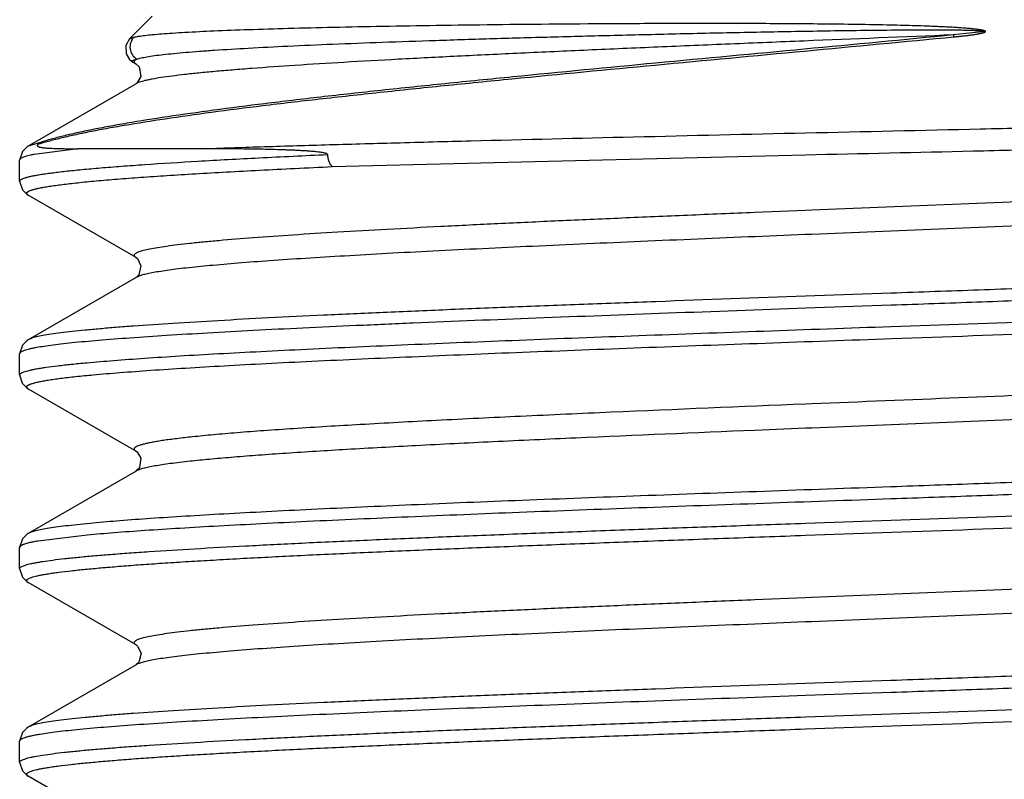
# Model space of a CAD drawing. Header units: inches. Extents: x 0 to 22, y 0 to 17.
# Tile 64 of 106: x 10.203 to 10.345, y 9.085 to 9.194. Entities that reach past the tile are written whole.
import ezdxf

# ---------------------------------------------------------------- set-up
doc = ezdxf.new("R2010")
doc.units = ezdxf.units.IN
doc.header["$LTSCALE"] = 1.21
doc.header["$MEASUREMENT"] = 0
doc.layers.get('0').update_dxf_attribs({"linetype": 'CONTINUOUS'})

msp = doc.modelspace()

# ---------------------------------------------------------------- linework, layer by layer
at = {"color": 7, "linetype": 'CONTINUOUS'}
for p, q in [((10.2223, 9.19445), (10.21907, 9.19121)), ((10.21907, 9.19121), (10.2197, 9.19145)), ((10.34178, 9.19224), (10.33723, 9.19177)), ((10.33733, 9.19145), (10.33723, 9.19177)), ((10.21955, 9.18787), (10.21999, 9.18762)), ((10.21968, 9.18818), (10.22012, 9.18831)), ((10.21978, 9.18778), (10.21998, 9.18762)), ((10.21998, 9.18762), (10.22042, 9.18718)), ((10.21999, 9.18477), (10.20454, 9.17584)), ((10.22001, 9.18479), (10.21998, 9.18477)), ((10.20629, 9.17635), (10.20454, 9.17584)), ((10.20454, 9.17584), (10.20454, 9.17583)), ((10.21163, 9.17545), (10.20538, 9.17464)), ((10.22941, 9.17545), (10.21163, 9.17545)), ((10.24813, 9.17289), (10.31599, 9.17458)), ((10.2033, 9.17079), (10.2033, 9.17383)), ((10.21999, 9.15984), (10.20454, 9.16879)), ((10.34787, 9.1679), (10.31691, 9.16663)), ((10.31599, 9.1666), (10.30873, 9.1663)), ((10.31691, 9.16663), (10.31599, 9.1666)), ((10.34783, 9.16443), (10.31687, 9.16317)), ((10.31595, 9.16313), (10.30879, 9.16284)), ((10.31687, 9.16317), (10.31595, 9.16313)), ((10.22075, 9.1573), (10.21999, 9.157)), ((10.21999, 9.157), (10.20454, 9.14807)), ((10.32824, 9.15473), (10.31599, 9.1543)), ((10.3283, 9.153), (10.31599, 9.15257)), ((10.20454, 9.14807), (10.20454, 9.14806)), ((10.2033, 9.14302), (10.2033, 9.14606)), ((10.20454, 9.14101), (10.20454, 9.14102)), ((10.20454, 9.14101), (10.21999, 9.13208)), ((10.3169, 9.13886), (10.31599, 9.13883)), ((10.34787, 9.13667), (10.31691, 9.1354)), ((10.316, 9.13536), (10.30873, 9.13506)), ((10.31691, 9.1354), (10.316, 9.13536)), ((10.21999, 9.12923), (10.20454, 9.1203)), ((10.22017, 9.12933), (10.21999, 9.12923)), ((10.316, 9.12176), (10.3283, 9.12219)), ((10.20454, 9.1203), (10.20454, 9.12029)), ((10.21296, 9.12004), (10.20595, 9.1192)), ((10.316, 9.12002), (10.32837, 9.12046)), ((10.2033, 9.11525), (10.2033, 9.11829)), ((10.21999, 9.1043), (10.20454, 9.11325)), ((10.34787, 9.11236), (10.31688, 9.11109)), ((10.31596, 9.11106), (10.30874, 9.11076)), ((10.31688, 9.11109), (10.31596, 9.11106)), ((10.34787, 9.1089), (10.31688, 9.10763)), ((10.31596, 9.10759), (10.30874, 9.10729)), ((10.31688, 9.10763), (10.31596, 9.10759)), ((10.21999, 9.10146), (10.20454, 9.09253)), ((10.2202, 9.10157), (10.21999, 9.10146)), ((10.32824, 9.09919), (10.316, 9.09876)), ((10.3283, 9.09746), (10.316, 9.09703)), ((10.316, 9.09399), (10.3283, 9.09442)), ((10.20454, 9.09253), (10.20454, 9.09252)), ((10.316, 9.09225), (10.32837, 9.09269)), ((10.2033, 9.08748), (10.2033, 9.09052)), ((10.21999, 9.07654), (10.20454, 9.08548))]:
    msp.add_line(p, q, dxfattribs=at)
for points in [[(10.21907, 9.19121), (10.21851, 9.19026), (10.21856, 9.18905), (10.21907, 9.18823), (10.21955, 9.18787)], [(10.22042, 9.18718), (10.22067, 9.18579), (10.22012, 9.18487), (10.22001, 9.18479)], [(10.20454, 9.17583), (10.20436, 9.17572), (10.20369, 9.17507), (10.2033, 9.17383)], [(10.2033, 9.17079), (10.20369, 9.16955), (10.20436, 9.1689), (10.20454, 9.16879)], [(10.21999, 9.15984), (10.22019, 9.15969), (10.2207, 9.15866)], [(10.2207, 9.15866), (10.22039, 9.15739), (10.2202, 9.15717)], [(10.2202, 9.15717), (10.22, 9.15701), (10.21998, 9.157)], [(10.20454, 9.14806), (10.20431, 9.14792), (10.20369, 9.1473), (10.2033, 9.14606)], [(10.2033, 9.14302), (10.20365, 9.14184), (10.20431, 9.14116), (10.20454, 9.14102)], [(10.21999, 9.13208), (10.22014, 9.13197), (10.22067, 9.13108), (10.22047, 9.12976), (10.22028, 9.12948)], [(10.22028, 9.12948), (10.22003, 9.12926), (10.21998, 9.12923)], [(10.20454, 9.12029), (10.20436, 9.12018), (10.20369, 9.11953), (10.2033, 9.11829)], [(10.2033, 9.11525), (10.20369, 9.11401), (10.20431, 9.11339), (10.20454, 9.11325)], [(10.21999, 9.1043), (10.22019, 9.10414), (10.22071, 9.1031)], [(10.22071, 9.1031), (10.22038, 9.10184), (10.22019, 9.10162)], [(10.22019, 9.10162), (10.22, 9.10147), (10.21998, 9.10146)], [(10.20454, 9.09252), (10.20431, 9.09238), (10.20369, 9.09176), (10.2033, 9.09052)], [(10.2033, 9.08748), (10.20369, 9.08624), (10.20431, 9.08562), (10.20454, 9.08548)]]:
    msp.add_lwpolyline(points, dxfattribs=at)
for points, knots in [([(10.2197, 9.19145), (10.2198, 9.19148), (10.22002, 9.19152), (10.22054, 9.19161), (10.22133, 9.19171), (10.22243, 9.19183), (10.22376, 9.19194), (10.22531, 9.19205), (10.22779, 9.1922), (10.23141, 9.19238), (10.23635, 9.19256), (10.24206, 9.19274), (10.24848, 9.19289), (10.25558, 9.19304), (10.26328, 9.19316), (10.27458, 9.19331), (10.28646, 9.19341), (10.29882, 9.19346), (10.30851, 9.19345), (10.3167, 9.1934), (10.32332, 9.19332), (10.32664, 9.19326), (10.3283, 9.19322)], [0, 0, 0, 0, 0.002864, 0.00623, 0.014475, 0.024735, 0.036999, 0.051249, 0.067461, 0.10565, 0.151278, 0.203978, 0.263324, 0.328824, 0.399931, 0.476049, 0.640719, 0.727885, 0.817305, 0.908247, 0.954067, 1, 1, 1, 1]), ([(10.3283, 9.19322), (10.32887, 9.19321), (10.33001, 9.19318), (10.33172, 9.19313), (10.33314, 9.19308), (10.33428, 9.19304), (10.33514, 9.193), (10.33599, 9.19296), (10.33684, 9.19292), (10.33769, 9.19287), (10.3384, 9.19282), (10.33897, 9.19278), (10.3394, 9.19274), (10.33982, 9.1927), (10.34018, 9.19266), (10.34046, 9.19263), (10.34067, 9.1926), (10.34088, 9.19257), (10.34106, 9.19254), (10.34118, 9.19252), (10.34125, 9.1925), (10.34132, 9.19249), (10.34141, 9.19247), (10.34149, 9.19244), (10.34156, 9.19242), (10.34161, 9.19241), (10.34166, 9.1924), (10.3417, 9.19239), (10.34173, 9.19237), (10.34175, 9.19235), (10.34177, 9.19232), (10.34178, 9.19228), (10.34178, 9.19225), (10.34178, 9.19224)], [0, 0, 0, 0, 0.125455, 0.250927, 0.376398, 0.439129, 0.501856, 0.564579, 0.627298, 0.690016, 0.752735, 0.784097, 0.815461, 0.846827, 0.878196, 0.893879, 0.909561, 0.925235, 0.940902, 0.948712, 0.952634, 0.95657, 0.964315, 0.971967, 0.975994, 0.980169, 0.984198, 0.987811, 0.989435, 0.99098, 0.994009, 0.997058, 1, 1, 1, 1]), ([(10.33733, 9.19145), (10.33017, 9.19076), (10.31588, 9.18941), (10.29473, 9.18744), (10.2775, 9.1858), (10.26433, 9.18448), (10.25511, 9.18352), (10.24644, 9.18257), (10.23839, 9.18163), (10.23103, 9.18069), (10.22441, 9.17976), (10.21938, 9.17897), (10.21576, 9.17834), (10.21336, 9.17788), (10.21118, 9.17742), (10.20921, 9.17697), (10.20747, 9.17652), (10.20639, 9.1762), (10.20588, 9.17604)], [0, 0, 0, 0, 0.162889, 0.325238, 0.481105, 0.554892, 0.625078, 0.691089, 0.752407, 0.808567, 0.859163, 0.903849, 0.923886, 0.942344, 0.959201, 0.974437, 0.988038, 1, 1, 1, 1]), ([(10.33723, 9.19177), (10.3301, 9.19107), (10.31585, 9.18972), (10.29479, 9.18776), (10.27762, 9.18611), (10.2645, 9.1848), (10.25532, 9.18384), (10.24668, 9.18289), (10.23867, 9.18194), (10.23134, 9.18101), (10.22474, 9.18008), (10.21973, 9.17929), (10.21613, 9.17865), (10.21374, 9.1782), (10.21156, 9.17774), (10.2096, 9.17729), (10.20787, 9.17684), (10.20679, 9.17652), (10.20629, 9.17635)], [0, 0, 0, 0, 0.162904, 0.32526, 0.481125, 0.55491, 0.625091, 0.691098, 0.752411, 0.808566, 0.859159, 0.903842, 0.923879, 0.942337, 0.959195, 0.974431, 0.988035, 1, 1, 1, 1]), ([(10.2197, 9.19145), (10.21949, 9.19124), (10.21916, 9.1907), (10.21907, 9.18977), (10.2194, 9.18889), (10.21986, 9.18846), (10.22012, 9.18831)], [0, 0, 0, 0, 0.249563, 0.499773, 0.750125, 1, 1, 1, 1]), ([(10.33723, 9.19177), (10.33008, 9.19148), (10.3194, 9.19104), (10.30527, 9.19046), (10.29494, 9.19003), (10.28493, 9.18959), (10.27535, 9.18916), (10.26629, 9.18872), (10.25783, 9.18829), (10.25006, 9.18786), (10.24306, 9.18742), (10.23773, 9.18705), (10.23391, 9.18675), (10.23138, 9.18653), (10.22909, 9.18632), (10.22704, 9.1861), (10.22524, 9.18588), (10.22368, 9.18567), (10.22255, 9.18548), (10.22178, 9.18533), (10.22129, 9.18522), (10.22087, 9.18511), (10.22052, 9.185), (10.22023, 9.18489), (10.22006, 9.18482), (10.21999, 9.18477)], [0, 0, 0, 0, 0.182591, 0.272769, 0.361017, 0.446493, 0.528353, 0.605798, 0.678073, 0.744479, 0.804364, 0.857154, 0.880723, 0.902336, 0.921939, 0.939484, 0.954935, 0.968259, 0.97943, 0.984202, 0.988431, 0.992121, 0.995273, 0.997895, 1, 1, 1, 1]), ([(10.22012, 9.18831), (10.22021, 9.18834), (10.22041, 9.1884), (10.22074, 9.18848), (10.22113, 9.18856), (10.22176, 9.18868), (10.22269, 9.18882), (10.22397, 9.18897), (10.22547, 9.18913), (10.22719, 9.18929), (10.22912, 9.18944), (10.23211, 9.18965), (10.23635, 9.1899), (10.24201, 9.19019), (10.24841, 9.19047), (10.25548, 9.19074), (10.26317, 9.191), (10.27141, 9.19126), (10.28013, 9.19151), (10.28926, 9.19174), (10.29872, 9.19197), (10.30843, 9.19218), (10.31831, 9.19236), (10.32494, 9.19245), (10.32828, 9.19248)], [0, 0, 0, 0, 0.002646, 0.005796, 0.009456, 0.013628, 0.023504, 0.035419, 0.049358, 0.065295, 0.083202, 0.103043, 0.148365, 0.200888, 0.260171, 0.325715, 0.396964, 0.473311, 0.55411, 0.638677, 0.726294, 0.816222, 0.907706, 1, 1, 1, 1]), ([(10.32828, 9.19248), (10.32884, 9.19248), (10.32997, 9.19249), (10.33138, 9.1925), (10.33251, 9.1925), (10.33336, 9.19251), (10.33421, 9.19251), (10.33506, 9.19251), (10.3359, 9.1925), (10.33675, 9.1925), (10.33745, 9.19249), (10.33802, 9.19248), (10.33844, 9.19248), (10.33887, 9.19247), (10.33929, 9.19246), (10.33971, 9.19245), (10.34006, 9.19244), (10.34035, 9.19242), (10.34056, 9.19242), (10.34077, 9.1924), (10.34094, 9.19239), (10.34109, 9.19238), (10.34119, 9.19237), (10.3413, 9.19237), (10.3414, 9.19235), (10.34149, 9.19234), (10.34156, 9.19233), (10.34163, 9.19232), (10.3417, 9.19231), (10.34175, 9.19227), (10.34178, 9.19225), (10.34178, 9.19224)], [0, 0, 0, 0, 0.125209, 0.250415, 0.31301, 0.375596, 0.438171, 0.500733, 0.56328, 0.625813, 0.688333, 0.719588, 0.750841, 0.782092, 0.813344, 0.844596, 0.875854, 0.891485, 0.907119, 0.922757, 0.938399, 0.946222, 0.954045, 0.961876, 0.969689, 0.977514, 0.981466, 0.985405, 0.993077, 0.99673, 1, 1, 1, 1]), ([(10.34178, 9.19224), (10.34179, 9.19222), (10.34178, 9.19219), (10.34176, 9.19216), (10.34174, 9.19214), (10.34171, 9.19213), (10.34166, 9.19211), (10.34161, 9.1921), (10.34154, 9.19207), (10.34148, 9.19205), (10.34142, 9.19203), (10.34133, 9.192), (10.34121, 9.19198), (10.34107, 9.19195), (10.34094, 9.19192), (10.3408, 9.19189), (10.34065, 9.19186), (10.34047, 9.19183), (10.34023, 9.19179), (10.33994, 9.19175), (10.33956, 9.1917), (10.33908, 9.19164), (10.3385, 9.19157), (10.33792, 9.19151), (10.33753, 9.19147), (10.33733, 9.19145)], [0, 0, 0, 0, 0.011569, 0.01767, 0.024154, 0.031218, 0.038782, 0.054387, 0.069429, 0.084093, 0.098788, 0.113843, 0.144695, 0.175589, 0.206536, 0.237703, 0.268975, 0.30031, 0.363203, 0.426327, 0.489626, 0.616648, 0.744107, 0.871911, 1, 1, 1, 1]), ([(10.21955, 9.18787), (10.21953, 9.18788), (10.2195, 9.1879), (10.21946, 9.18794), (10.21944, 9.18798), (10.21945, 9.18803), (10.21948, 9.18807), (10.21953, 9.18811), (10.2196, 9.18814), (10.21965, 9.18817), (10.21968, 9.18818)], [0, 0, 0, 0, 0.141022, 0.24954, 0.335064, 0.415748, 0.512544, 0.638635, 0.800164, 1, 1, 1, 1]), ([(10.22012, 9.18831), (10.22008, 9.18829), (10.22, 9.18825), (10.21989, 9.18818), (10.21981, 9.18811), (10.21976, 9.18805), (10.21972, 9.18798), (10.21972, 9.18791), (10.21974, 9.18784), (10.21977, 9.1878), (10.21978, 9.18778)], [0, 0, 0, 0, 0.193559, 0.35874, 0.497486, 0.613088, 0.711201, 0.800858, 0.893607, 1, 1, 1, 1]), ([(10.316, 9.17773), (10.32437, 9.17792), (10.33686, 9.1782), (10.35337, 9.17859), (10.3654, 9.17888), (10.377, 9.17916), (10.38805, 9.17945), (10.39843, 9.17974), (10.40661, 9.17999), (10.41273, 9.18019), (10.41698, 9.18033), (10.42097, 9.18048), (10.42471, 9.18063), (10.42818, 9.18077), (10.43137, 9.18092), (10.43427, 9.18107), (10.43687, 9.18121), (10.43885, 9.18134), (10.44028, 9.18144), (10.44123, 9.18151), (10.4421, 9.18159), (10.4429, 9.18166), (10.44361, 9.18174), (10.44424, 9.18181), (10.44479, 9.18188), (10.44526, 9.18196), (10.4456, 9.18202), (10.44583, 9.18207), (10.44597, 9.18211), (10.44609, 9.18215), (10.44619, 9.18218), (10.44627, 9.18222), (10.44632, 9.18226), (10.44636, 9.18229), (10.44638, 9.18233), (10.44637, 9.18238), (10.44636, 9.1824), (10.44635, 9.18241)], [0, 0, 0, 0, 0.192176, 0.286876, 0.379301, 0.468463, 0.553395, 0.633174, 0.706923, 0.741279, 0.773827, 0.804474, 0.833137, 0.859732, 0.884185, 0.906426, 0.926392, 0.944023, 0.951948, 0.959272, 0.965988, 0.972092, 0.977581, 0.982451, 0.986699, 0.990323, 0.993323, 0.99459, 0.995703, 0.996662, 0.997471, 0.998132, 0.998654, 0.999051, 0.999359, 0.999648, 1, 1, 1, 1]), ([(10.31599, 9.17458), (10.32402, 9.17476), (10.336, 9.17504), (10.35186, 9.17541), (10.36344, 9.17568), (10.37465, 9.17596), (10.38537, 9.17624), (10.3955, 9.17652), (10.40493, 9.1768), (10.41357, 9.17708), (10.42023, 9.17732), (10.42509, 9.17751), (10.42837, 9.17765), (10.43139, 9.17779), (10.43414, 9.17793), (10.43661, 9.17807), (10.43881, 9.17821), (10.44071, 9.17835), (10.44233, 9.1785), (10.44348, 9.17862), (10.44426, 9.17872), (10.44473, 9.17879), (10.44512, 9.17886), (10.44544, 9.17893), (10.44566, 9.17899), (10.44579, 9.17904), (10.44584, 9.17907), (10.44587, 9.17908)], [0, 0, 0, 0, 0.185225, 0.276643, 0.366062, 0.452595, 0.535377, 0.613573, 0.686391, 0.753087, 0.812973, 0.840164, 0.865425, 0.888688, 0.909893, 0.928983, 0.945906, 0.960619, 0.973083, 0.983264, 0.987492, 0.991143, 0.994215, 0.996709, 0.998632, 0.999384, 1, 1, 1, 1]), ([(10.22941, 9.17545), (10.23221, 9.17555), (10.23811, 9.17575), (10.24737, 9.17603), (10.25744, 9.17631), (10.27217, 9.1767), (10.29177, 9.17717), (10.30777, 9.17754), (10.316, 9.17773)], [0, 0, 0, 0, 0.096974, 0.204356, 0.321025, 0.445835, 0.714718, 1, 1, 1, 1]), ([(10.20588, 9.17604), (10.20588, 9.17603), (10.20586, 9.17601), (10.20585, 9.17599), (10.20584, 9.17597), (10.20583, 9.17595), (10.20583, 9.17594), (10.20582, 9.17591), (10.20584, 9.17587), (10.20587, 9.17583), (10.20591, 9.1758), (10.20595, 9.17577), (10.20602, 9.17574), (10.20611, 9.17571), (10.20623, 9.17568), (10.20636, 9.17565), (10.20649, 9.17563), (10.20664, 9.17561), (10.20679, 9.17559), (10.207, 9.17557), (10.20727, 9.17555), (10.20762, 9.17553), (10.20799, 9.17551), (10.20838, 9.17549), (10.20879, 9.17548), (10.20922, 9.17547), (10.20983, 9.17546), (10.21063, 9.17545), (10.21129, 9.17545), (10.21163, 9.17545)], [0, 0, 0, 0, 0.005957, 0.010602, 0.013687, 0.015835, 0.019423, 0.022353, 0.031242, 0.03924, 0.047402, 0.055929, 0.06485, 0.083818, 0.104172, 0.125775, 0.148527, 0.172351, 0.197191, 0.223004, 0.27741, 0.335358, 0.396697, 0.461318, 0.529134, 0.600078, 0.674094, 0.831158, 1, 1, 1, 1]), ([(10.20538, 9.17464), (10.20522, 9.1746), (10.20492, 9.17454), (10.20449, 9.17444), (10.20414, 9.17434), (10.20384, 9.17424), (10.20361, 9.17415), (10.20346, 9.17406), (10.20338, 9.17399), (10.20334, 9.17393), (10.20331, 9.17388), (10.2033, 9.17385), (10.2033, 9.17383)], [0, 0, 0, 0, 0.215755, 0.40427, 0.565686, 0.700285, 0.80864, 0.891985, 0.925126, 0.953361, 0.977769, 1, 1, 1, 1]), ([(10.2033, 9.17079), (10.2033, 9.17081), (10.20331, 9.17085), (10.20335, 9.17092), (10.20341, 9.17098), (10.20349, 9.17104), (10.2036, 9.17109), (10.20378, 9.17118), (10.20406, 9.17128), (10.20448, 9.1714), (10.20498, 9.17152), (10.20558, 9.17164), (10.20626, 9.17176), (10.20704, 9.17188), (10.2079, 9.17199), (10.20885, 9.17211), (10.21029, 9.17228), (10.21231, 9.17248), (10.21499, 9.17272), (10.218, 9.17296), (10.22265, 9.17329), (10.22922, 9.1737), (10.23796, 9.17417), (10.24417, 9.17447), (10.24744, 9.17462)], [0, 0, 0, 0, 0.001371, 0.002925, 0.004789, 0.007042, 0.009726, 0.012867, 0.020573, 0.03023, 0.041864, 0.055487, 0.071102, 0.088708, 0.108298, 0.129858, 0.153375, 0.206222, 0.2667, 0.334635, 0.409837, 0.581146, 0.778632, 1, 1, 1, 1]), ([(10.24744, 9.17462), (10.24743, 9.17465), (10.24741, 9.17469), (10.24736, 9.17472), (10.24731, 9.17474), (10.24725, 9.17477), (10.24717, 9.17479), (10.24709, 9.17482), (10.24699, 9.17484), (10.24681, 9.17488), (10.24656, 9.17492), (10.24625, 9.17496), (10.24594, 9.175), (10.24563, 9.17503), (10.24533, 9.17506), (10.24492, 9.17509), (10.24442, 9.17513), (10.24381, 9.17516), (10.24321, 9.1752), (10.24261, 9.17523), (10.24202, 9.17525), (10.24123, 9.17528), (10.24026, 9.17531), (10.2391, 9.17535), (10.23796, 9.17537), (10.23684, 9.17539), (10.23573, 9.17541), (10.23464, 9.17542), (10.23321, 9.17544), (10.23147, 9.17545), (10.23009, 9.17545), (10.22941, 9.17545)], [0, 0, 0, 0, 0.005079, 0.007375, 0.00963, 0.014062, 0.018452, 0.022817, 0.027164, 0.035825, 0.053055, 0.070202, 0.087282, 0.104302, 0.121266, 0.138174, 0.171832, 0.205282, 0.238524, 0.27156, 0.30439, 0.337012, 0.401631, 0.46541, 0.52834, 0.59041, 0.65161, 0.711932, 0.771364, 0.887519, 1, 1, 1, 1]), ([(10.24744, 9.17462), (10.24745, 9.17445), (10.24748, 9.17411), (10.24762, 9.17363), (10.24782, 9.17321), (10.24802, 9.17298), (10.24813, 9.17289)], [0, 0, 0, 0, 0.272562, 0.535385, 0.779298, 1, 1, 1, 1]), ([(10.20454, 9.16879), (10.2045, 9.16881), (10.20444, 9.16884), (10.20437, 9.16891), (10.20432, 9.16897), (10.2043, 9.16904), (10.20431, 9.16911), (10.20435, 9.16918), (10.20441, 9.16924), (10.2045, 9.16931), (10.20461, 9.16937), (10.20475, 9.16943), (10.20491, 9.1695), (10.20518, 9.16959), (10.20558, 9.1697), (10.20615, 9.16982), (10.20681, 9.16995), (10.20758, 9.17008), (10.20845, 9.1702), (10.20942, 9.17033), (10.21049, 9.17046), (10.21211, 9.17064), (10.21438, 9.17086), (10.21739, 9.17111), (10.22078, 9.17137), (10.22453, 9.17162), (10.22862, 9.17188), (10.23306, 9.17213), (10.23781, 9.17239), (10.24287, 9.17264), (10.24634, 9.17281), (10.24813, 9.17289)], [0, 0, 0, 0, 0.002614, 0.004764, 0.006522, 0.008024, 0.009474, 0.011099, 0.013064, 0.015467, 0.018361, 0.021776, 0.025729, 0.030232, 0.040908, 0.053834, 0.069021, 0.086472, 0.106183, 0.12814, 0.152327, 0.178728, 0.238094, 0.306048, 0.382369, 0.466807, 0.559083, 0.658884, 0.765879, 0.879718, 1, 1, 1, 1]), ([(10.30873, 9.1663), (10.30551, 9.16617), (10.29916, 9.1659), (10.28978, 9.1655), (10.28072, 9.1651), (10.27205, 9.1647), (10.26386, 9.1643), (10.2562, 9.16389), (10.24913, 9.16349), (10.24273, 9.1631), (10.23704, 9.1627), (10.23277, 9.16235), (10.22974, 9.16207), (10.22777, 9.16187), (10.22601, 9.16167), (10.22447, 9.16147), (10.22314, 9.16127), (10.22203, 9.16108), (10.22124, 9.1609), (10.22072, 9.16076), (10.22042, 9.16066), (10.22017, 9.16056), (10.21997, 9.16046), (10.21985, 9.16038), (10.21978, 9.1603), (10.21974, 9.16025), (10.21972, 9.1602), (10.21972, 9.16015), (10.21973, 9.1601), (10.21975, 9.16004), (10.21979, 9.15999), (10.21987, 9.15992), (10.21994, 9.15988), (10.21999, 9.15985)], [0, 0, 0, 0, 0.107468, 0.212231, 0.313424, 0.410201, 0.501766, 0.587353, 0.66626, 0.737828, 0.801473, 0.856668, 0.880958, 0.902973, 0.92267, 0.940018, 0.954984, 0.967543, 0.977689, 0.981861, 0.985438, 0.988428, 0.990848, 0.992735, 0.993501, 0.994171, 0.994769, 0.995332, 0.995903, 0.996522, 0.997223, 0.998027, 1, 1, 1, 1]), ([(10.30879, 9.16284), (10.30331, 9.16261), (10.29267, 9.16216), (10.27726, 9.16148), (10.26514, 9.1609), (10.25616, 9.16043), (10.25006, 9.16008), (10.24444, 9.15974), (10.23933, 9.1594), (10.23476, 9.15905), (10.23077, 9.15871), (10.22782, 9.15842), (10.22576, 9.15818), (10.22445, 9.15801), (10.22329, 9.15783), (10.2223, 9.15766), (10.22147, 9.15749), (10.22097, 9.15737), (10.22075, 9.1573)], [0, 0, 0, 0, 0.186114, 0.362284, 0.524215, 0.598594, 0.667962, 0.731906, 0.79003, 0.84199, 0.887469, 0.926199, 0.942965, 0.957963, 0.971174, 0.982588, 0.992197, 1, 1, 1, 1]), ([(10.45207, 9.16195), (10.4521, 9.16193), (10.45215, 9.1619), (10.45222, 9.16184), (10.45227, 9.16178), (10.4523, 9.16173), (10.45231, 9.16167), (10.45229, 9.16161), (10.45225, 9.16155), (10.4522, 9.16149), (10.45212, 9.16144), (10.45198, 9.16136), (10.45176, 9.16126), (10.45143, 9.16115), (10.45102, 9.16104), (10.45053, 9.16093), (10.44996, 9.16081), (10.44931, 9.1607), (10.44858, 9.16059), (10.44777, 9.16048), (10.44654, 9.16032), (10.44482, 9.16013), (10.44252, 9.15991), (10.43992, 9.15968), (10.43703, 9.15946), (10.43386, 9.15923), (10.43042, 9.15901), (10.42671, 9.15878), (10.42274, 9.15856), (10.41697, 9.15825), (10.4092, 9.15787), (10.39927, 9.15742), (10.38859, 9.15698), (10.37729, 9.15653), (10.36548, 9.15608), (10.35329, 9.15563), (10.34083, 9.15518), (10.33245, 9.15488), (10.32824, 9.15473)], [0, 0, 0, 0, 0.000829, 0.001527, 0.002112, 0.00261, 0.003064, 0.00353, 0.004058, 0.004686, 0.005435, 0.006318, 0.008514, 0.011309, 0.014717, 0.018746, 0.023398, 0.028674, 0.034572, 0.04109, 0.048225, 0.064332, 0.082856, 0.103752, 0.126968, 0.152446, 0.180121, 0.209921, 0.24177, 0.275587, 0.348766, 0.428702, 0.514566, 0.60547, 0.700467, 0.798575, 0.898769, 1, 1, 1, 1]), ([(10.4533, 9.15994), (10.4533, 9.15993), (10.4533, 9.15989), (10.45327, 9.15983), (10.45322, 9.15978), (10.45312, 9.1597), (10.45295, 9.1596), (10.45268, 9.1595), (10.45234, 9.15939), (10.45193, 9.15929), (10.45144, 9.15918), (10.45088, 9.15907), (10.45024, 9.15896), (10.44953, 9.15885), (10.44875, 9.15875), (10.44757, 9.1586), (10.4459, 9.15841), (10.4437, 9.1582), (10.44121, 9.15798), (10.43736, 9.15768), (10.43191, 9.15731), (10.42462, 9.15688), (10.41641, 9.15645), (10.40735, 9.15602), (10.39753, 9.15559), (10.38704, 9.15516), (10.37599, 9.15473), (10.36447, 9.1543), (10.35261, 9.15387), (10.34052, 9.15343), (10.33239, 9.15315), (10.3283, 9.153)], [0, 0, 0, 0, 0.000439, 0.000927, 0.001499, 0.00218, 0.003911, 0.006182, 0.009014, 0.012418, 0.016399, 0.02096, 0.0261, 0.031819, 0.038113, 0.044982, 0.060425, 0.078117, 0.098018, 0.120081, 0.170486, 0.228855, 0.294632, 0.367189, 0.44583, 0.529801, 0.618295, 0.710462, 0.805418, 0.902243, 1, 1, 1, 1]), ([(10.3283, 9.14996), (10.33567, 9.15022), (10.35016, 9.15074), (10.37133, 9.15151), (10.38824, 9.15216), (10.40093, 9.1527), (10.40964, 9.15309), (10.4177, 9.15348), (10.42506, 9.15387), (10.43166, 9.15426), (10.43744, 9.15464), (10.44173, 9.15498), (10.44472, 9.15525), (10.44661, 9.15545), (10.44828, 9.15564), (10.44971, 9.15584), (10.4509, 9.15603), (10.45161, 9.15617), (10.45192, 9.15625)], [0, 0, 0, 0, 0.178501, 0.351412, 0.513304, 0.58851, 0.659088, 0.724483, 0.784175, 0.837695, 0.884618, 0.924581, 0.941853, 0.957276, 0.970822, 0.982466, 0.992195, 1, 1, 1, 1]), ([(10.32837, 9.14823), (10.33611, 9.14851), (10.34764, 9.14892), (10.36285, 9.14948), (10.37387, 9.14989), (10.38449, 9.1503), (10.39461, 9.15072), (10.40414, 9.15113), (10.41299, 9.15155), (10.4211, 9.15196), (10.42838, 9.15237), (10.4339, 9.15273), (10.43786, 9.15301), (10.44047, 9.15322), (10.44283, 9.15343), (10.44493, 9.15364), (10.44677, 9.15384), (10.44835, 9.15405), (10.4495, 9.15423), (10.45029, 9.15437), (10.45078, 9.15448), (10.4512, 9.15458), (10.45155, 9.15468), (10.45184, 9.15478), (10.452, 9.15486), (10.45207, 9.1549)], [0, 0, 0, 0, 0.187515, 0.279195, 0.368404, 0.454349, 0.536272, 0.613445, 0.685183, 0.750847, 0.809855, 0.861679, 0.884754, 0.905867, 0.924972, 0.942031, 0.957009, 0.969873, 0.980605, 0.985168, 0.989194, 0.992685, 0.995643, 0.998077, 1, 1, 1, 1]), ([(10.31599, 9.1543), (10.30885, 9.15404), (10.29825, 9.15366), (10.2843, 9.15313), (10.2743, 9.15275), (10.26472, 9.15236), (10.25563, 9.15197), (10.2471, 9.15158), (10.23921, 9.1512), (10.23201, 9.15081), (10.22555, 9.15043), (10.22066, 9.1501), (10.21716, 9.14983), (10.21486, 9.14963), (10.21277, 9.14944), (10.21091, 9.14925), (10.20927, 9.14905), (10.20787, 9.14886), (10.2067, 9.14867), (10.20587, 9.1485), (10.20533, 9.14837), (10.20501, 9.14827), (10.20475, 9.14817), (10.2046, 9.1481), (10.20454, 9.14807)], [0, 0, 0, 0, 0.192011, 0.284885, 0.374706, 0.460778, 0.542428, 0.619018, 0.689954, 0.754689, 0.812727, 0.863625, 0.886274, 0.906997, 0.925756, 0.942517, 0.957252, 0.969934, 0.980548, 0.989084, 0.992575, 0.995553, 0.998023, 1, 1, 1, 1]), ([(10.31599, 9.15257), (10.30942, 9.15233), (10.29654, 9.15187), (10.27779, 9.15117), (10.2629, 9.15058), (10.25175, 9.15009), (10.2441, 9.14974), (10.23699, 9.14939), (10.23047, 9.14903), (10.22458, 9.14868), (10.21935, 9.14833), (10.21483, 9.14798), (10.21152, 9.14768), (10.20924, 9.14743), (10.20782, 9.14726), (10.20659, 9.14708), (10.20584, 9.14695), (10.20549, 9.14689)], [0, 0, 0, 0, 0.17838, 0.349343, 0.508493, 0.582336, 0.651712, 0.716174, 0.77531, 0.828744, 0.876137, 0.91719, 0.951646, 0.966334, 0.9793, 0.990525, 1, 1, 1, 1]), ([(10.21291, 9.14476), (10.21419, 9.14488), (10.21695, 9.14511), (10.22139, 9.14543), (10.2264, 9.14576), (10.23197, 9.14608), (10.23805, 9.1464), (10.2471, 9.14685), (10.25946, 9.14739), (10.27533, 9.14804), (10.29234, 9.14868), (10.31013, 9.14932), (10.3222, 9.14975), (10.3283, 9.14996)], [0, 0, 0, 0, 0.033368, 0.071935, 0.115497, 0.163824, 0.216657, 0.273716, 0.39926, 0.537755, 0.686201, 0.84139, 1, 1, 1, 1]), ([(10.21386, 9.14303), (10.21513, 9.14315), (10.21787, 9.14338), (10.22228, 9.1437), (10.22725, 9.14402), (10.23278, 9.14435), (10.23882, 9.14467), (10.2478, 9.14512), (10.26006, 9.14566), (10.27581, 9.1463), (10.29269, 9.14695), (10.31033, 9.14759), (10.32231, 9.14802), (10.32837, 9.14823)], [0, 0, 0, 0, 0.033394, 0.071984, 0.115565, 0.163908, 0.216754, 0.273822, 0.399373, 0.537861, 0.686285, 0.841439, 1, 1, 1, 1]), ([(10.20549, 9.14689), (10.20532, 9.14686), (10.205, 9.14679), (10.20456, 9.14669), (10.20418, 9.14659), (10.20387, 9.14648), (10.20363, 9.14638), (10.20347, 9.14629), (10.20338, 9.14622), (10.20334, 9.14617), (10.20331, 9.14611), (10.2033, 9.14608), (10.2033, 9.14606)], [0, 0, 0, 0, 0.216491, 0.405572, 0.56737, 0.702151, 0.810464, 0.893505, 0.926377, 0.954259, 0.978238, 1, 1, 1, 1]), ([(10.2033, 9.14302), (10.2033, 9.14304), (10.20331, 9.14308), (10.20334, 9.14313), (10.20339, 9.14319), (10.20346, 9.14324), (10.20355, 9.1433), (10.2037, 9.14337), (10.20393, 9.14347), (10.20428, 9.14358), (10.20469, 9.14368), (10.20519, 9.14379), (10.20575, 9.1439), (10.2064, 9.14401), (10.2074, 9.14416), (10.20884, 9.14435), (10.21078, 9.14456), (10.21217, 9.1447), (10.21291, 9.14476)], [0, 0, 0, 0, 0.005594, 0.011814, 0.019125, 0.02782, 0.038072, 0.049986, 0.079036, 0.115283, 0.158856, 0.209818, 0.268197, 0.333995, 0.407201, 0.575749, 0.773531, 1, 1, 1, 1]), ([(10.43611, 9.14574), (10.43599, 9.1457), (10.43574, 9.14563), (10.43515, 9.14547), (10.43426, 9.14529), (10.433, 9.14508), (10.43149, 9.14487), (10.42973, 9.14465), (10.42774, 9.14444), (10.42551, 9.14423), (10.42209, 9.14393), (10.41726, 9.14356), (10.41085, 9.14314), (10.40366, 9.14271), (10.39576, 9.14229), (10.38722, 9.14186), (10.37813, 9.14143), (10.36856, 9.14101), (10.35513, 9.14043), (10.33786, 9.13972), (10.32393, 9.13915), (10.3169, 9.13886)], [0, 0, 0, 0, 0.003045, 0.006603, 0.015261, 0.025978, 0.038745, 0.053541, 0.07033, 0.089077, 0.109744, 0.156635, 0.210568, 0.271038, 0.337482, 0.40927, 0.485731, 0.56614, 0.649743, 0.823344, 1, 1, 1, 1]), ([(10.20454, 9.14102), (10.2045, 9.14104), (10.20445, 9.14107), (10.20437, 9.14114), (10.20432, 9.1412), (10.2043, 9.14127), (10.20431, 9.14133), (10.20434, 9.1414), (10.2044, 9.14146), (10.20448, 9.14153), (10.20459, 9.14159), (10.20472, 9.14165), (10.20488, 9.14171), (10.20514, 9.1418), (10.20552, 9.14191), (10.20606, 9.14203), (10.2067, 9.14216), (10.20743, 9.14228), (10.20827, 9.14241), (10.2092, 9.14254), (10.21023, 9.14266), (10.2118, 9.14284), (10.21302, 9.14296), (10.21386, 9.14303)], [0, 0, 0, 0, 0.011225, 0.02049, 0.028092, 0.034571, 0.040765, 0.047619, 0.055851, 0.065888, 0.077965, 0.092216, 0.108723, 0.127534, 0.172173, 0.226279, 0.289906, 0.363067, 0.445745, 0.537909, 0.639514, 0.750469, 1, 1, 1, 1]), ([(10.31599, 9.13883), (10.3067, 9.13845), (10.29307, 9.13788), (10.27543, 9.13709), (10.26344, 9.13651), (10.25259, 9.13593), (10.24435, 9.13543), (10.23847, 9.13503), (10.23464, 9.13474), (10.23122, 9.13445), (10.22909, 9.13424), (10.22809, 9.13413)], [0, 0, 0, 0, 0.316916, 0.464706, 0.601878, 0.726026, 0.83497, 0.883144, 0.926838, 0.965852, 1, 1, 1, 1]), ([(10.30873, 9.13506), (10.30017, 9.13471), (10.28765, 9.13418), (10.27146, 9.13344), (10.26051, 9.13289), (10.2506, 9.13235), (10.24308, 9.13189), (10.23769, 9.13151), (10.23416, 9.13123), (10.231, 9.13096), (10.22902, 9.13077), (10.22809, 9.13067)], [0, 0, 0, 0, 0.318187, 0.465526, 0.601967, 0.725407, 0.833946, 0.882112, 0.925959, 0.965311, 1, 1, 1, 1]), ([(10.22809, 9.13413), (10.22734, 9.13405), (10.22625, 9.13393), (10.22486, 9.13375), (10.22394, 9.13363), (10.22312, 9.1335), (10.22238, 9.13337), (10.22173, 9.13324), (10.22118, 9.13312), (10.22071, 9.13299), (10.22033, 9.13286), (10.22008, 9.13275), (10.21992, 9.13266), (10.21984, 9.1326), (10.21977, 9.13253), (10.21973, 9.13247), (10.21972, 9.1324), (10.21972, 9.13233), (10.21976, 9.13226), (10.21981, 9.1322), (10.21989, 9.13214), (10.21995, 9.1321), (10.21999, 9.13208)], [0, 0, 0, 0, 0.24965, 0.360453, 0.461779, 0.553538, 0.635647, 0.708042, 0.770726, 0.82375, 0.86722, 0.901362, 0.915089, 0.926728, 0.936481, 0.944698, 0.951954, 0.95906, 0.966874, 0.976054, 0.987015, 1, 1, 1, 1]), ([(10.45207, 9.13418), (10.4521, 9.13416), (10.45215, 9.13413), (10.45222, 9.13407), (10.45227, 9.13401), (10.4523, 9.13396), (10.45231, 9.1339), (10.45229, 9.13384), (10.45225, 9.13378), (10.4522, 9.13372), (10.45212, 9.13367), (10.45198, 9.13359), (10.45176, 9.13349), (10.45143, 9.13338), (10.45102, 9.13327), (10.45053, 9.13316), (10.44996, 9.13304), (10.44931, 9.13293), (10.44858, 9.13282), (10.44777, 9.13271), (10.44655, 9.13255), (10.44482, 9.13236), (10.44252, 9.13214), (10.43992, 9.13191), (10.43703, 9.13169), (10.43386, 9.13146), (10.43041, 9.13124), (10.4267, 9.13101), (10.42273, 9.13079), (10.41696, 9.13048), (10.40918, 9.1301), (10.39925, 9.12965), (10.38857, 9.1292), (10.37727, 9.12876), (10.36547, 9.12831), (10.35327, 9.12786), (10.34082, 9.12741), (10.33245, 9.12711), (10.32824, 9.12696)], [0, 0, 0, 0, 0.000829, 0.001529, 0.002115, 0.002613, 0.003067, 0.003533, 0.004061, 0.004688, 0.005436, 0.006318, 0.008512, 0.011305, 0.014713, 0.018742, 0.023394, 0.02867, 0.034568, 0.041087, 0.048224, 0.064338, 0.082869, 0.103774, 0.127005, 0.152498, 0.180189, 0.210009, 0.241878, 0.275712, 0.348924, 0.428879, 0.514748, 0.60564, 0.700612, 0.798677, 0.898819, 1, 1, 1, 1]), ([(10.4533, 9.13217), (10.4533, 9.13216), (10.4533, 9.13212), (10.45327, 9.13206), (10.45322, 9.13201), (10.45312, 9.13193), (10.45295, 9.13183), (10.45268, 9.13173), (10.45234, 9.13162), (10.45193, 9.13152), (10.45144, 9.13141), (10.45088, 9.1313), (10.45024, 9.13119), (10.44953, 9.13108), (10.44875, 9.13098), (10.44756, 9.13083), (10.4459, 9.13064), (10.44369, 9.13043), (10.44121, 9.13021), (10.43736, 9.12991), (10.43189, 9.12954), (10.42461, 9.12911), (10.41639, 9.12868), (10.40733, 9.12825), (10.3975, 9.12782), (10.38702, 9.12739), (10.37596, 9.12696), (10.36446, 9.12653), (10.3526, 9.1261), (10.34051, 9.12566), (10.33239, 9.12538), (10.3283, 9.12523)], [0, 0, 0, 0, 0.000439, 0.000927, 0.0015, 0.00218, 0.003912, 0.006182, 0.009014, 0.01242, 0.016403, 0.020966, 0.026108, 0.031828, 0.038125, 0.044996, 0.060449, 0.07815, 0.098061, 0.12014, 0.170577, 0.228984, 0.294796, 0.367381, 0.446036, 0.530005, 0.618482, 0.710618, 0.805526, 0.902296, 1, 1, 1, 1]), ([(10.22809, 9.13067), (10.22713, 9.13057), (10.22576, 9.13041), (10.22404, 9.13018), (10.22297, 9.13001), (10.22205, 9.12985), (10.22129, 9.12968), (10.22075, 9.12954), (10.22039, 9.12942), (10.22024, 9.12936), (10.22017, 9.12933)], [0, 0, 0, 0, 0.360341, 0.51335, 0.647939, 0.7639, 0.861136, 0.939737, 0.972132, 1, 1, 1, 1]), ([(10.3283, 9.12219), (10.33558, 9.12245), (10.34991, 9.12296), (10.37085, 9.12372), (10.38759, 9.12437), (10.40017, 9.1249), (10.40882, 9.12528), (10.41685, 9.12567), (10.42421, 9.12605), (10.43082, 9.12643), (10.43664, 9.12682), (10.44098, 9.12715), (10.44403, 9.12742), (10.44598, 9.12761), (10.44771, 9.1278), (10.4492, 9.12799), (10.45047, 9.12819), (10.45123, 9.12833), (10.45157, 9.1284)], [0, 0, 0, 0, 0.176899, 0.348388, 0.50918, 0.584002, 0.654334, 0.719639, 0.779418, 0.833214, 0.880617, 0.921268, 0.938965, 0.954865, 0.968939, 0.981164, 0.991521, 1, 1, 1, 1]), ([(10.32824, 9.12696), (10.32219, 9.12675), (10.31022, 9.12632), (10.2926, 9.12568), (10.27573, 9.12504), (10.26001, 9.1244), (10.24776, 9.12385), (10.23879, 9.1234), (10.23276, 9.12308), (10.22724, 9.12276), (10.22227, 9.12244), (10.21787, 9.12212), (10.21513, 9.12189), (10.21386, 9.12177)], [0, 0, 0, 0, 0.158581, 0.313755, 0.462185, 0.600657, 0.726187, 0.783246, 0.836086, 0.884426, 0.928007, 0.966599, 1, 1, 1, 1]), ([(10.32837, 9.12046), (10.33611, 9.12074), (10.34765, 9.12115), (10.36287, 9.12171), (10.3739, 9.12212), (10.38451, 9.12254), (10.39463, 9.12295), (10.40416, 9.12336), (10.41301, 9.12378), (10.42112, 9.12419), (10.42839, 9.1246), (10.43391, 9.12496), (10.43787, 9.12524), (10.44047, 9.12545), (10.44283, 9.12566), (10.44493, 9.12587), (10.44677, 9.12607), (10.44835, 9.12628), (10.4495, 9.12646), (10.45029, 9.1266), (10.45078, 9.12671), (10.4512, 9.12681), (10.45155, 9.12691), (10.45184, 9.12701), (10.452, 9.12709), (10.45207, 9.12713)], [0, 0, 0, 0, 0.187617, 0.279345, 0.368593, 0.454562, 0.536487, 0.613645, 0.685355, 0.750984, 0.809953, 0.861744, 0.884803, 0.905902, 0.924997, 0.942047, 0.957017, 0.969877, 0.980607, 0.985168, 0.989194, 0.992684, 0.995642, 0.998076, 1, 1, 1, 1]), ([(10.3283, 9.12523), (10.32221, 9.12502), (10.31014, 9.12459), (10.29237, 9.12395), (10.27537, 9.12331), (10.25951, 9.12267), (10.24716, 9.12212), (10.23811, 9.12167), (10.23203, 9.12135), (10.22646, 9.12103), (10.22145, 9.12071), (10.21701, 9.12039), (10.21424, 9.12016), (10.21296, 9.12004)], [0, 0, 0, 0, 0.158535, 0.313676, 0.462086, 0.600551, 0.726089, 0.783156, 0.836008, 0.884363, 0.927962, 0.966575, 1, 1, 1, 1]), ([(10.2033, 9.11525), (10.2033, 9.11527), (10.20331, 9.1153), (10.20334, 9.11536), (10.20338, 9.11541), (10.20347, 9.11548), (10.20362, 9.11557), (10.20385, 9.11567), (10.20415, 9.11577), (10.20451, 9.11587), (10.20494, 9.11597), (10.20544, 9.11607), (10.20599, 9.11617), (10.20687, 9.11631), (10.20812, 9.11649), (10.20981, 9.11669), (10.21176, 9.11689), (10.21395, 9.11709), (10.21638, 9.11729), (10.21906, 9.1175), (10.22307, 9.11778), (10.22864, 9.11812), (10.23594, 9.11852), (10.24402, 9.11893), (10.25282, 9.11933), (10.26225, 9.11974), (10.27224, 9.12014), (10.2827, 9.12054), (10.29355, 9.12095), (10.30469, 9.12135), (10.31221, 9.12162), (10.316, 9.12176)], [0, 0, 0, 0, 0.000455, 0.000956, 0.001535, 0.002216, 0.003932, 0.006165, 0.008942, 0.012274, 0.016168, 0.020625, 0.025646, 0.031232, 0.044092, 0.059187, 0.076486, 0.095961, 0.117572, 0.141272, 0.167012, 0.224398, 0.28924, 0.360996, 0.439058, 0.522769, 0.611422, 0.704269, 0.800526, 0.89938, 1, 1, 1, 1]), ([(10.21386, 9.12177), (10.21323, 9.12171), (10.21204, 9.1216), (10.21035, 9.12141), (10.20887, 9.12123), (10.20759, 9.12105), (10.20653, 9.12087), (10.20577, 9.12071), (10.20528, 9.12058), (10.20498, 9.12049), (10.20474, 9.1204), (10.2046, 9.12033), (10.20454, 9.1203)], [0, 0, 0, 0, 0.200594, 0.380003, 0.537879, 0.673998, 0.788217, 0.880478, 0.918407, 0.950908, 0.978057, 1, 1, 1, 1]), ([(10.20595, 9.1192), (10.20574, 9.11916), (10.20536, 9.11909), (10.20482, 9.11898), (10.20436, 9.11887), (10.20404, 9.11877), (10.20382, 9.11869), (10.20368, 9.11864), (10.20357, 9.11858), (10.20342, 9.11849), (10.2033, 9.11838), (10.2033, 9.11829)], [0, 0, 0, 0, 0.219237, 0.410596, 0.574149, 0.710081, 0.767821, 0.818858, 0.863344, 0.901514, 1, 1, 1, 1]), ([(10.20454, 9.11325), (10.20449, 9.11328), (10.20441, 9.11332), (10.20434, 9.1134), (10.20431, 9.11345), (10.2043, 9.11351), (10.20431, 9.11357), (10.20434, 9.11362), (10.20438, 9.11367), (10.20444, 9.11373), (10.20455, 9.1138), (10.20474, 9.11389), (10.20502, 9.114), (10.20538, 9.1141), (10.2058, 9.11421), (10.20629, 9.11431), (10.20685, 9.11442), (10.20748, 9.11452), (10.20818, 9.11463), (10.20925, 9.11477), (10.21076, 9.11495), (10.21277, 9.11516), (10.21505, 9.11537), (10.21759, 9.11558), (10.22038, 9.1158), (10.22342, 9.11601), (10.2267, 9.11622), (10.23022, 9.11643), (10.23534, 9.11672), (10.24226, 9.11708), (10.25115, 9.1175), (10.26074, 9.11792), (10.27095, 9.11834), (10.28168, 9.11876), (10.29284, 9.11918), (10.30433, 9.1196), (10.31208, 9.11988), (10.316, 9.12002)], [0, 0, 0, 0, 0.001607, 0.002234, 0.00277, 0.003251, 0.003725, 0.004244, 0.004846, 0.005558, 0.006394, 0.008476, 0.011135, 0.014391, 0.018251, 0.02272, 0.027799, 0.033488, 0.039787, 0.046693, 0.062313, 0.080318, 0.100673, 0.123335, 0.148248, 0.175358, 0.204606, 0.235922, 0.269235, 0.341544, 0.420872, 0.506494, 0.597627, 0.693436, 0.793047, 0.895546, 1, 1, 1, 1]), ([(10.30874, 9.11076), (10.30552, 9.11063), (10.29917, 9.11036), (10.28979, 9.10996), (10.28073, 9.10956), (10.27206, 9.10916), (10.26386, 9.10876), (10.2562, 9.10836), (10.24914, 9.10796), (10.24274, 9.10756), (10.23704, 9.10716), (10.23277, 9.10681), (10.22974, 9.10653), (10.22777, 9.10633), (10.22601, 9.10613), (10.22447, 9.10593), (10.22314, 9.10573), (10.22203, 9.10554), (10.22124, 9.10536), (10.22072, 9.10522), (10.22042, 9.10512), (10.22017, 9.10502), (10.21997, 9.10492), (10.21985, 9.10484), (10.21978, 9.10476), (10.21974, 9.10471), (10.21972, 9.10466), (10.21972, 9.10461), (10.21973, 9.10456), (10.21975, 9.1045), (10.21979, 9.10445), (10.21987, 9.10438), (10.21994, 9.10434), (10.21999, 9.10431)], [0, 0, 0, 0, 0.107464, 0.212226, 0.313416, 0.410195, 0.501758, 0.587348, 0.666253, 0.737824, 0.801468, 0.856667, 0.880956, 0.90297, 0.922669, 0.940019, 0.954984, 0.967543, 0.977691, 0.981864, 0.985441, 0.98843, 0.990849, 0.992735, 0.993502, 0.994171, 0.99477, 0.995333, 0.995904, 0.996523, 0.997223, 0.998027, 1, 1, 1, 1]), ([(10.30874, 9.10729), (10.30309, 9.10706), (10.29209, 9.1066), (10.27859, 9.106), (10.26838, 9.10551), (10.26127, 9.10516), (10.25461, 9.1048), (10.24842, 9.10445), (10.24276, 9.10409), (10.23766, 9.10374), (10.23316, 9.10338), (10.22979, 9.10308), (10.22741, 9.10283), (10.22588, 9.10265), (10.22451, 9.10247), (10.22331, 9.1023), (10.22228, 9.10212), (10.22143, 9.10194), (10.22083, 9.10179), (10.22044, 9.10166), (10.22027, 9.1016), (10.2202, 9.10157)], [0, 0, 0, 0, 0.191245, 0.371731, 0.456455, 0.536748, 0.612094, 0.681992, 0.745995, 0.803682, 0.854684, 0.898674, 0.91795, 0.935375, 0.950924, 0.964573, 0.976305, 0.986115, 0.994006, 0.997237, 1, 1, 1, 1]), ([(10.45207, 9.10641), (10.4521, 9.10639), (10.45215, 9.10636), (10.45222, 9.1063), (10.45227, 9.10624), (10.4523, 9.10619), (10.45231, 9.10613), (10.45229, 9.10607), (10.45225, 9.10601), (10.4522, 9.10595), (10.45212, 9.1059), (10.45199, 9.10582), (10.45176, 9.10572), (10.45143, 9.10561), (10.45102, 9.1055), (10.45053, 9.10539), (10.44996, 9.10527), (10.44931, 9.10516), (10.44858, 9.10505), (10.44778, 9.10494), (10.44655, 9.10478), (10.44482, 9.10459), (10.44252, 9.10437), (10.43993, 9.10414), (10.43704, 9.10392), (10.43387, 9.10369), (10.43043, 9.10347), (10.42672, 9.10324), (10.42275, 9.10302), (10.41698, 9.10271), (10.40921, 9.10233), (10.39928, 9.10188), (10.3886, 9.10144), (10.3773, 9.10099), (10.36549, 9.10054), (10.35329, 9.10009), (10.34083, 9.09964), (10.33245, 9.09934), (10.32824, 9.09919)], [0, 0, 0, 0, 0.00083, 0.00153, 0.002116, 0.002614, 0.003069, 0.003534, 0.004062, 0.004688, 0.005436, 0.006318, 0.008511, 0.011303, 0.014709, 0.018736, 0.023385, 0.028658, 0.034553, 0.041069, 0.048202, 0.064303, 0.082822, 0.103714, 0.126926, 0.152399, 0.18007, 0.209866, 0.241712, 0.275525, 0.348698, 0.428632, 0.514503, 0.605416, 0.700424, 0.798535, 0.898746, 1, 1, 1, 1]), ([(10.4533, 9.1044), (10.4533, 9.10439), (10.4533, 9.10435), (10.45327, 9.10429), (10.45322, 9.10424), (10.45312, 9.10416), (10.45295, 9.10406), (10.45268, 9.10396), (10.45234, 9.10385), (10.45193, 9.10375), (10.45144, 9.10364), (10.45088, 9.10353), (10.45024, 9.10342), (10.44953, 9.10331), (10.44875, 9.10321), (10.44757, 9.10306), (10.4459, 9.10287), (10.4437, 9.10266), (10.44121, 9.10244), (10.43736, 9.10214), (10.43191, 9.10177), (10.42462, 9.10134), (10.41641, 9.10091), (10.40735, 9.10048), (10.39753, 9.10005), (10.38705, 9.09962), (10.37599, 9.09919), (10.36448, 9.09876), (10.35262, 9.09833), (10.34052, 9.09789), (10.33239, 9.09761), (10.3283, 9.09746)], [0, 0, 0, 0, 0.000439, 0.000927, 0.001499, 0.00218, 0.003912, 0.006182, 0.009014, 0.012418, 0.016399, 0.02096, 0.026099, 0.031817, 0.038112, 0.04498, 0.060422, 0.078113, 0.098011, 0.120073, 0.170473, 0.228836, 0.294607, 0.367157, 0.445795, 0.529769, 0.618269, 0.71044, 0.805392, 0.902229, 1, 1, 1, 1]), ([(10.3283, 9.09442), (10.33561, 9.09468), (10.35, 9.09519), (10.37102, 9.09596), (10.38782, 9.09661), (10.40044, 9.09714), (10.40912, 9.09753), (10.41717, 9.09791), (10.42452, 9.0983), (10.43113, 9.09868), (10.43695, 9.09907), (10.44127, 9.0994), (10.44429, 9.09967), (10.44622, 9.09987), (10.44793, 9.10006), (10.4494, 9.10025), (10.45064, 9.10044), (10.45138, 9.10058), (10.45171, 9.10066)], [0, 0, 0, 0, 0.177449, 0.349424, 0.510606, 0.585574, 0.656007, 0.721362, 0.781129, 0.834845, 0.882091, 0.922501, 0.940045, 0.955771, 0.969649, 0.981655, 0.991776, 1, 1, 1, 1]), ([(10.316, 9.09876), (10.30885, 9.0985), (10.29826, 9.09812), (10.28432, 9.09759), (10.27432, 9.09721), (10.26474, 9.09682), (10.25565, 9.09643), (10.24712, 9.09605), (10.23923, 9.09566), (10.23202, 9.09527), (10.22556, 9.09489), (10.22067, 9.09456), (10.21717, 9.09429), (10.21486, 9.09409), (10.21277, 9.0939), (10.21091, 9.09371), (10.20928, 9.09351), (10.20787, 9.09332), (10.2067, 9.09313), (10.20587, 9.09296), (10.20533, 9.09283), (10.20501, 9.09273), (10.20475, 9.09263), (10.2046, 9.09256), (10.20454, 9.09253)], [0, 0, 0, 0, 0.191952, 0.284796, 0.374588, 0.460634, 0.542267, 0.618855, 0.689807, 0.754572, 0.812643, 0.863574, 0.886235, 0.906969, 0.925737, 0.942506, 0.957244, 0.96993, 0.980546, 0.989083, 0.992575, 0.995553, 0.998023, 1, 1, 1, 1]), ([(10.32837, 9.09269), (10.33611, 9.09297), (10.34764, 9.09338), (10.36285, 9.09394), (10.37387, 9.09435), (10.38449, 9.09476), (10.39461, 9.09518), (10.40413, 9.09559), (10.41299, 9.09601), (10.4211, 9.09642), (10.42838, 9.09683), (10.4339, 9.09719), (10.43786, 9.09747), (10.44047, 9.09768), (10.44283, 9.09789), (10.44493, 9.0981), (10.44677, 9.0983), (10.44835, 9.09851), (10.4495, 9.09869), (10.45029, 9.09883), (10.45078, 9.09894), (10.4512, 9.09904), (10.45155, 9.09914), (10.45184, 9.09924), (10.452, 9.09932), (10.45207, 9.09936)], [0, 0, 0, 0, 0.187518, 0.279198, 0.368405, 0.454348, 0.536267, 0.613435, 0.685169, 0.750831, 0.80984, 0.86167, 0.884748, 0.905862, 0.924969, 0.94203, 0.957008, 0.969873, 0.980605, 0.985168, 0.989194, 0.992685, 0.995643, 0.998076, 1, 1, 1, 1]), ([(10.316, 9.09703), (10.30957, 9.0968), (10.29698, 9.09635), (10.27862, 9.09566), (10.26149, 9.09498), (10.24816, 9.0944), (10.23842, 9.09392), (10.23192, 9.09358), (10.22601, 9.09323), (10.22072, 9.09289), (10.2161, 9.09255), (10.21268, 9.09225), (10.2103, 9.09201), (10.20878, 9.09184), (10.20744, 9.09166), (10.20662, 9.09154), (10.20623, 9.09148)], [0, 0, 0, 0, 0.175487, 0.343944, 0.501242, 0.643526, 0.707931, 0.767307, 0.821287, 0.86954, 0.911768, 0.947719, 0.963273, 0.977182, 0.989429, 1, 1, 1, 1]), ([(10.2033, 9.08748), (10.2033, 9.0875), (10.20331, 9.08753), (10.20334, 9.08759), (10.20338, 9.08764), (10.20347, 9.08771), (10.20362, 9.0878), (10.20385, 9.0879), (10.20415, 9.088), (10.20451, 9.0881), (10.20494, 9.0882), (10.20564, 9.08834), (10.20668, 9.08852), (10.20812, 9.08872), (10.20981, 9.08892), (10.21176, 9.08912), (10.21395, 9.08932), (10.21638, 9.08952), (10.21905, 9.08973), (10.22307, 9.09001), (10.22863, 9.09035), (10.23593, 9.09075), (10.24401, 9.09116), (10.25281, 9.09156), (10.26224, 9.09197), (10.27223, 9.09237), (10.2827, 9.09277), (10.29355, 9.09318), (10.30469, 9.09358), (10.31221, 9.09385), (10.316, 9.09399)], [0, 0, 0, 0, 0.000456, 0.000956, 0.001535, 0.002216, 0.003933, 0.006167, 0.008945, 0.012278, 0.016172, 0.02063, 0.031238, 0.044097, 0.059187, 0.076482, 0.095949, 0.117549, 0.141237, 0.166965, 0.224325, 0.289148, 0.360892, 0.438952, 0.522669, 0.611336, 0.704201, 0.800479, 0.899357, 1, 1, 1, 1]), ([(10.20623, 9.09148), (10.206, 9.09144), (10.20558, 9.09137), (10.20498, 9.09125), (10.20448, 9.09113), (10.20406, 9.09101), (10.20378, 9.09091), (10.2036, 9.09082), (10.20349, 9.09076), (10.20341, 9.0907), (10.20335, 9.09064), (10.20331, 9.09058), (10.2033, 9.09054), (10.2033, 9.09052)], [0, 0, 0, 0, 0.219647, 0.411252, 0.574871, 0.710665, 0.819018, 0.863185, 0.900935, 0.932625, 0.958861, 0.980714, 1, 1, 1, 1]), ([(10.20454, 9.08548), (10.20449, 9.08551), (10.20441, 9.08555), (10.20434, 9.08563), (10.20431, 9.08568), (10.2043, 9.08574), (10.20431, 9.0858), (10.20434, 9.08585), (10.20438, 9.0859), (10.20444, 9.08596), (10.20455, 9.08603), (10.20474, 9.08612), (10.20503, 9.08623), (10.20538, 9.08633), (10.2058, 9.08644), (10.20629, 9.08654), (10.20685, 9.08665), (10.20748, 9.08675), (10.20818, 9.08686), (10.20925, 9.087), (10.21076, 9.08718), (10.21278, 9.08739), (10.21505, 9.0876), (10.21759, 9.08781), (10.22038, 9.08803), (10.22342, 9.08824), (10.2267, 9.08845), (10.23021, 9.08866), (10.23533, 9.08895), (10.24226, 9.08931), (10.25114, 9.08973), (10.26073, 9.09015), (10.27094, 9.09057), (10.28168, 9.09099), (10.29284, 9.09141), (10.30433, 9.09183), (10.31208, 9.09211), (10.316, 9.09225)], [0, 0, 0, 0, 0.001607, 0.002234, 0.00277, 0.003251, 0.003725, 0.004244, 0.004847, 0.005559, 0.006396, 0.00848, 0.011141, 0.014398, 0.01826, 0.02273, 0.02781, 0.033501, 0.0398, 0.046705, 0.062322, 0.080324, 0.100671, 0.123321, 0.148222, 0.175321, 0.204555, 0.235859, 0.269161, 0.341455, 0.420777, 0.506402, 0.597547, 0.693373, 0.793003, 0.895524, 1, 1, 1, 1])]:
    msp.add_open_spline(points, degree=3, knots=knots, dxfattribs=at)

doc.saveas('drawing.dxf')
